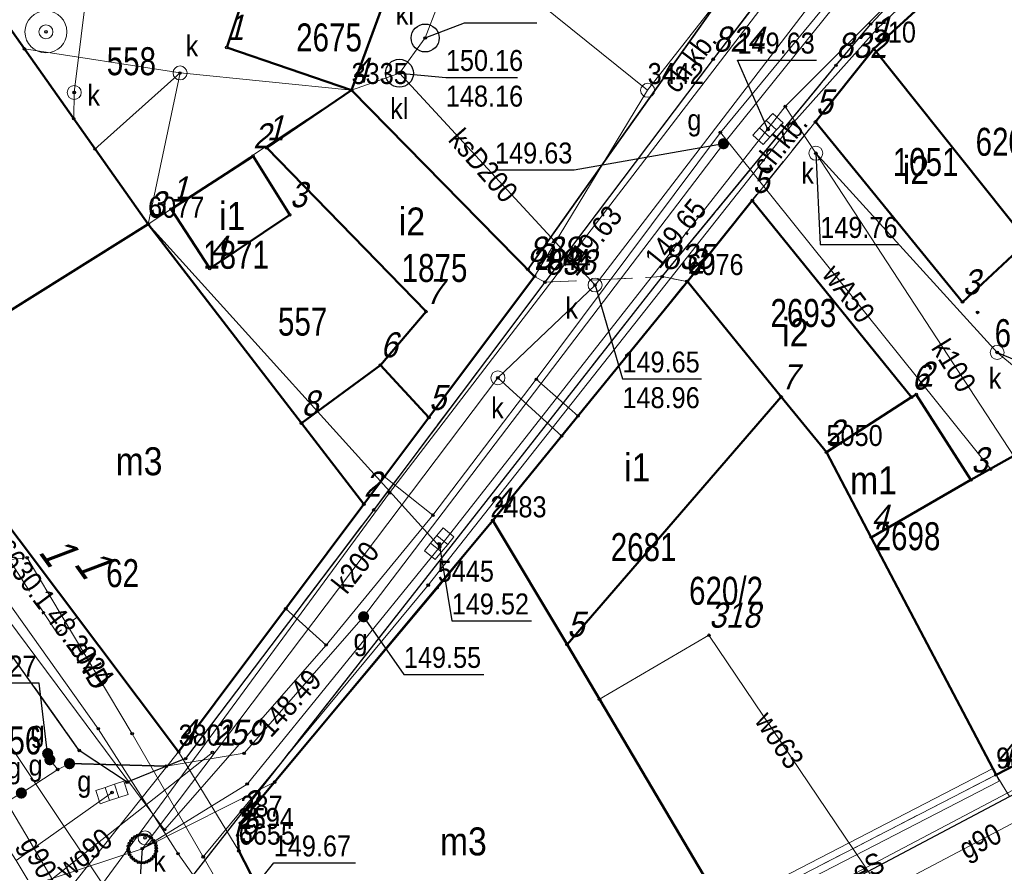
# Model space of a CAD drawing. Header units: metres. Extents: x 5551907 to 5556416, y 5709283 to 5712755.
# Tile 72 of 100: x 5554620 to 5554655, y 5710608 to 5710639. Entities that reach past the tile are written whole.
import ezdxf
from ezdxf.enums import TextEntityAlignment as Align

# ---------------------------------------------------------------- set-up
doc = ezdxf.new("R2010")
doc.units = ezdxf.units.M
for name, pattern in [('1.0_0.5', [1.5, 1, -0.5]), ('1.5_0.5', [2, 1.5, -0.5]), ('219-500', [0])]:
    doc.linetypes.add(name, pattern=pattern)
doc.layers.get('0').update_dxf_attribs({"color": 2, "lineweight": 5})
doc.styles.get("Standard").update_dxf_attribs({"font": 'Working1250', "width": 0.75})
doc.linetypes.add('902-500', pattern='A,3.75,0,[1,ksztalty.shx,S=0.5,R=0,X=0,Y=0],3.75', length=7.5)
doc.linetypes.add('otdn_500', pattern='A,5,0,[21,ksztalty.shx,S=0.5,R=0,X=0,Y=0]', length=5)

# ---------------------------------------------------------------- blocks, each defined once
blk = doc.blocks.new('PUNKTBUD')
at = {"color": 0}
blk.add_circle((0, 0), 0.045, dxfattribs=at)
blk = doc.blocks.new('203')
at = {"linetype": 'Continuous', "lineweight": 0}
h = blk.add_hatch(color=0, dxfattribs=at)
edge = h.paths.add_edge_path()
edge.add_arc((0, 0), 0.045, 0, 360)
blk = doc.blocks.new('202')
at = {"color": 0, "linetype": 'Continuous', "lineweight": 0}
blk.add_circle((0, 0), 0.25, dxfattribs=at)
blk = doc.blocks.new('US13')
at = {"color": 0, "linetype": 'Continuous', "lineweight": 13}
for radius in [0.75, 0.25]:
    blk.add_circle((0, 0), radius, dxfattribs=at)
blk = doc.blocks.new('US22')
at = {"color": 0, "linetype": 'Continuous', "lineweight": 13}
blk.add_circle((0, 0), 0.25, dxfattribs=at)
blk = doc.blocks.new('PW01')
at = {"linetype": 'Continuous', "lineweight": 13}
h = blk.add_hatch(color=0, dxfattribs=at)
edge = h.paths.add_edge_path()
edge.add_arc((0, 0), 0.045, 0, 360)
blk = doc.blocks.new('US25')
at = {"linetype": 'Continuous', "lineweight": 0}
h = blk.add_hatch(color=0, dxfattribs=at)
edge = h.paths.add_edge_path()
edge.add_arc((0, 0), 0.2, 0, 360)
blk = doc.blocks.new('US05')
at = {"color": 0, "linetype": 'Continuous', "lineweight": 13}
for p, q in [((-0.525, -0.25), (-0.525, 0.25)), ((-0.525, 0.25), (-0.175, 0.25)), ((-0.175, -0.25), (-0.175, 0.25)), ((-0.175, 0.25), (0.175, 0.25)), ((0.175, -0.25), (0.175, 0.25)), ((0.175, 0.25), (0.525, 0.25)), ((0.525, -0.25), (0.525, 0.25)), ((-0.525, -0.25), (-0.175, -0.25)), ((-0.175, -0.25), (0.175, -0.25)), ((0.175, -0.25), (0.525, -0.25))]:
    blk.add_line(p, q, dxfattribs=at)
blk = doc.blocks.new('US15')
at = {"color": 0, "linetype": 'Continuous', "lineweight": 13}
blk.add_circle((0, 0), 0.25, dxfattribs=at)
blk = doc.blocks.new('SUKM')
at = {"color": 0, "linetype": 'Continuous'}
blk.add_circle((0, 0), 0.5, dxfattribs=at)
blk = doc.blocks.new('PIKIETAW1891')
at = {"color": 0}
blk.add_circle((0, 0), 0.045, dxfattribs=at)

msp = doc.modelspace()

# ---------------------------------------------------------------- linework, layer by layer
at = {"layer": '218-kontur użytku gruntowego', "color": 3, "linetype": 'CONTINUOUS', "lineweight": 18, "flags": 128}
for points in [[(5554656.44, 5710643.09), (5554650.41, 5710637.58)], [(5554650.41, 5710637.58), (5554656.44, 5710643.09)], [(5554642.33, 5710636.1), (5554645.15, 5710639.72)], [(5554645.15, 5710639.72), (5554642.33, 5710636.1)], [(5554650.41, 5710637.58), (5554643.75, 5710629.27)], [(5554643.75, 5710629.27), (5554650.41, 5710637.58)], [(5554638.29, 5710629.45), (5554642.33, 5710636.1)], [(5554642.33, 5710636.1), (5554638.29, 5710629.45)], [(5554625.57, 5710612.45), (5554638.29, 5710629.45)], [(5554638.29, 5710629.45), (5554625.57, 5710612.45)], [(5554643.75, 5710629.27), (5554636.71, 5710620.61)], [(5554636.71, 5710620.61), (5554643.75, 5710629.27)], [(5554615.57, 5710625.74), (5554625.57, 5710612.45)], [(5554625.57, 5710612.45), (5554615.57, 5710625.74)], [(5554636.71, 5710620.61), (5554634.83, 5710618.31)], [(5554634.83, 5710618.31), (5554636.71, 5710620.61)], [(5554634.83, 5710618.31), (5554627.78, 5710609.91)], [(5554627.78, 5710609.91), (5554634.83, 5710618.31)], [(5554654.78, 5710611.63), (5554667.46, 5710618.2)], [(5554667.46, 5710618.2), (5554654.78, 5710611.63)], [(5554645.15, 5710606.66), (5554654.78, 5710611.63)], [(5554654.78, 5710611.63), (5554645.15, 5710606.66)], [(5554627.78, 5710609.91), (5554627.68, 5710609.47)], [(5554627.68, 5710609.47), (5554627.78, 5710609.91)], [(5554627.68, 5710609.47), (5554627.72, 5710608.91)], [(5554627.72, 5710608.91), (5554627.68, 5710609.47)], [(5554627.72, 5710608.91), (5554632.3, 5710600.02)], [(5554632.3, 5710600.02), (5554627.72, 5710608.91)]]:
    msp.add_lwpolyline(points, dxfattribs=at)
at = {"layer": '219-działka ewidencyjna', "color": 7, "linetype": '219-500', "lineweight": 18, "flags": 128}
for points in [[(5554656.44, 5710643.09), (5554650.41, 5710637.58)], [(5554634.17, 5710642.68), (5554631.75, 5710636.1)], [(5554634.17, 5710642.68), (5554642.33, 5710636.1)], [(5554645.15, 5710639.72), (5554642.33, 5710636.1)], [(5554650.41, 5710637.58), (5554643.75, 5710629.27)], [(5554650.41, 5710637.58), (5554655.9, 5710630.69)], [(5554631.75, 5710636.1), (5554624.48, 5710631.32)], [(5554642.33, 5710636.1), (5554638.29, 5710629.45)], [(5554624.48, 5710631.32), (5554615.57, 5710625.74)], [(5554638.29, 5710629.45), (5554625.57, 5710612.45)], [(5554643.75, 5710629.27), (5554636.71, 5710620.61)], [(5554643.75, 5710629.27), (5554648.72, 5710623.16)], [(5554615.57, 5710625.74), (5554625.57, 5710612.45)], [(5554648.72, 5710623.16), (5554654.78, 5710611.63)], [(5554636.71, 5710620.61), (5554634.83, 5710618.31)], [(5554634.83, 5710618.31), (5554627.78, 5710609.91)], [(5554667.46, 5710618.2), (5554654.78, 5710611.63)], [(5554625.57, 5710612.45), (5554617.8, 5710602.71)], [(5554625.57, 5710612.45), (5554627.72, 5710608.91)], [(5554654.78, 5710611.63), (5554645.15, 5710606.66)], [(5554627.78, 5710609.91), (5554627.68, 5710609.47)], [(5554627.68, 5710609.47), (5554627.72, 5710608.91)], [(5554627.72, 5710608.91), (5554632.3, 5710600.02)]]:
    msp.add_lwpolyline(points, dxfattribs=at)
at = {"layer": '312-budynek ewidencyjny', "color": 7, "linetype": 'CONTINUOUS', "lineweight": 50, "flags": 128}
for points in [[(5554627.29, 5710637.63), (5554630.04, 5710645.93)], [(5554650.41, 5710637.58), (5554656.44, 5710643.09)], [(5554634.17, 5710642.68), (5554631.75, 5710636.1)], [(5554619.49, 5710638.39), (5554624.48, 5710631.32)], [(5554631.75, 5710636.1), (5554627.29, 5710637.63)], [(5554648.33, 5710634.97), (5554650.41, 5710637.58)], [(5554650.41, 5710637.58), (5554655.9, 5710630.69)], [(5554655.9, 5710630.69), (5554650.41, 5710637.58)], [(5554628.72, 5710634.04), (5554631.75, 5710636.1)], [(5554631.75, 5710636.1), (5554638.29, 5710629.45)], [(5554653.58, 5710628.53), (5554648.33, 5710634.97)], [(5554634.41, 5710628.19), (5554628.72, 5710634.04)], [(5554625.3, 5710631.85), (5554628.23, 5710633.75)], [(5554628.23, 5710633.75), (5554629.54, 5710631.65)], [(5554643.75, 5710629.27), (5554646.07, 5710632.16)], [(5554646.07, 5710632.16), (5554651.76, 5710625.13)], [(5554626.68, 5710629.73), (5554625.3, 5710631.85)], [(5554629.54, 5710631.65), (5554626.68, 5710629.73)], [(5554624.48, 5710631.32), (5554615.57, 5710625.74)], [(5554615.57, 5710625.74), (5554624.48, 5710631.32)], [(5554624.48, 5710631.32), (5554629.96, 5710624.2)], [(5554655.9, 5710630.69), (5554653.58, 5710628.53)], [(5554638.29, 5710629.45), (5554634.51, 5710624.4)], [(5554636.8, 5710620.72), (5554643.75, 5710629.27)], [(5554643.75, 5710629.27), (5554647.1, 5710625.14)], [(5554647.1, 5710625.14), (5554643.75, 5710629.27)], [(5554632.78, 5710626.28), (5554634.41, 5710628.19)], [(5554653.88, 5710622.17), (5554662.67, 5710627.1)], [(5554629.96, 5710624.2), (5554632.78, 5710626.28)], [(5554632.78, 5710626.28), (5554634.51, 5710624.4)], [(5554634.51, 5710624.4), (5554632.78, 5710626.28)], [(5554625.57, 5710612.45), (5554615.57, 5710625.74)], [(5554647.1, 5710625.14), (5554639.45, 5710616.29)], [(5554648.72, 5710623.16), (5554647.1, 5710625.14)], [(5554648.72, 5710623.16), (5554651.76, 5710625.13)], [(5554651.76, 5710625.13), (5554648.72, 5710623.16)], [(5554651.76, 5710625.13), (5554651.93, 5710625.23)], [(5554651.93, 5710625.23), (5554653.88, 5710622.17)], [(5554634.51, 5710624.4), (5554632.19, 5710621.3)], [(5554629.96, 5710624.2), (5554632.19, 5710621.3)], [(5554632.19, 5710621.3), (5554629.96, 5710624.2)], [(5554650.32, 5710620.12), (5554648.72, 5710623.16)], [(5554650.32, 5710620.12), (5554653.88, 5710622.17)], [(5554653.88, 5710622.17), (5554650.32, 5710620.12)], [(5554632.19, 5710621.3), (5554625.57, 5710612.45)], [(5554627.78, 5710609.91), (5554636.8, 5710620.72)], [(5554636.8, 5710620.72), (5554639.45, 5710616.29)], [(5554639.45, 5710616.29), (5554636.8, 5710620.72)], [(5554654.78, 5710611.63), (5554650.32, 5710620.12)], [(5554667.46, 5710618.2), (5554654.78, 5710611.63)], [(5554639.45, 5710616.29), (5554645.15, 5710606.66)], [(5554627.68, 5710609.47), (5554627.78, 5710609.91)], [(5554627.72, 5710608.91), (5554627.68, 5710609.47)], [(5554632.3, 5710600.02), (5554627.72, 5710608.91)]]:
    msp.add_lwpolyline(points, dxfattribs=at)
at = {"layer": 'chodnik', "color": 7, "linetype": '1.0_0.5', "lineweight": 18, "flags": 128}
for points in [[(5554681.33, 5710687.45), (5554681.18, 5710686.34), (5554681.02, 5710685.39), (5554680.09, 5710682.75), (5554675.46, 5710675.94), (5554670.7, 5710669.18), (5554671.26, 5710668.86), (5554669.33, 5710665.99), (5554659.5, 5710654.76), (5554651.59, 5710646.54), (5554645.15, 5710639.72), (5554638.05, 5710629.7), (5554638.29, 5710629.45), (5554638.66, 5710629.24), (5554644.67, 5710637.21), (5554646.25, 5710639.28), (5554647.7, 5710641.01), (5554649.28, 5710642.82), (5554651.38, 5710645.06), (5554660.98, 5710654.87), (5554662.96, 5710657), (5554665.06, 5710659.57), (5554666.99, 5710661.97), (5554671.59, 5710668.46), (5554679.99, 5710680.5), (5554681.13, 5710682.33), (5554681.69, 5710683.61), (5554681.96, 5710684.55), (5554682.14, 5710685.45), (5554682.13, 5710686.12), (5554681.82, 5710686.79)], [(5554643.73, 5710629.27), (5554650.41, 5710637.58), (5554656.44, 5710643.09), (5554663.72, 5710649.63), (5554665.13, 5710651.2), (5554670.15, 5710657.4), (5554679.22, 5710669.45), (5554682.26, 5710673.66), (5554690.59, 5710684.79), (5554690.78, 5710685.44), (5554690.1, 5710685.61), (5554689.66, 5710685.61), (5554689.03, 5710685.24), (5554675.5, 5710665.97), (5554670.48, 5710659.08), (5554668.97, 5710657.09), (5554666.73, 5710654.39), (5554664.67, 5710652.08), (5554663.1, 5710650.39), (5554661.29, 5710648.63), (5554653.19, 5710641.36), (5554651.55, 5710639.8), (5554650.3, 5710638.47), (5554649.06, 5710636.99), (5554642.85, 5710629.44)], [(5554731.59, 5710650.28), (5554720.8, 5710643.78), (5554711.48, 5710639.29), (5554708.23, 5710637.79), (5554706.79, 5710636.98), (5554682.16, 5710625.65), (5554672.25, 5710620.66), (5554654.78, 5710611.63), (5554655.26, 5710610.85), (5554682.55, 5710624.86), (5554697.76, 5710631.97), (5554711.94, 5710638.58), (5554720.21, 5710642.56), (5554725.98, 5710645.74), (5554732.06, 5710649.65)], [(5554638.66, 5710629.24), (5554638.29, 5710629.45), (5554634.51, 5710624.4), (5554632.19, 5710621.3), (5554625.57, 5710612.45), (5554615.57, 5710625.74), (5554610.47, 5710632.3), (5554609.82, 5710629.69), (5554622.02, 5710612.5), (5554623.73, 5710611.37), (5554625.82, 5710612.21), (5554632.54, 5710621.1)], [(5554643.73, 5710629.27), (5554642.85, 5710629.44), (5554626.02, 5710607.96), (5554625.71, 5710607.17), (5554625.95, 5710606.2), (5554629.63, 5710599.6), (5554631.32, 5710598.71), (5554633.01, 5710599.07), (5554655.26, 5710610.85), (5554654.78, 5710611.63), (5554645.15, 5710606.66), (5554632.3, 5710600.02), (5554627.72, 5710608.91), (5554627.68, 5710609.47), (5554627.78, 5710609.91), (5554636.8, 5710620.72)]]:
    msp.add_lwpolyline(points, close=True, dxfattribs=at)
at = {"layer": 'jezdnia', "color": 7, "linetype": '1.5_0.5', "lineweight": 18, "flags": 128}
for points in [[(5554684.23, 5710691.15), (5554681.33, 5710687.45), (5554681.82, 5710686.79), (5554682.13, 5710686.12), (5554682.14, 5710685.45), (5554681.96, 5710684.55), (5554681.69, 5710683.61), (5554681.13, 5710682.33), (5554679.99, 5710680.5), (5554671.59, 5710668.46), (5554666.99, 5710661.97), (5554665.06, 5710659.57), (5554662.96, 5710657), (5554660.98, 5710654.87), (5554651.38, 5710645.06), (5554649.28, 5710642.82), (5554647.7, 5710641.01), (5554646.25, 5710639.28), (5554644.67, 5710637.21), (5554638.66, 5710629.24), (5554642.85, 5710629.44), (5554649.06, 5710636.99), (5554650.3, 5710638.47), (5554651.55, 5710639.8), (5554653.19, 5710641.36), (5554661.29, 5710648.63), (5554663.1, 5710650.39), (5554664.67, 5710652.08), (5554666.73, 5710654.39), (5554668.97, 5710657.09), (5554670.48, 5710659.08), (5554675.5, 5710665.97), (5554689.03, 5710685.24), (5554689.66, 5710685.61), (5554690.1, 5710685.61), (5554690.78, 5710685.44), (5554689.51, 5710686.54), (5554689.88, 5710687.16)], [(5554960.4, 5710656.5), (5554906.47, 5710662.98), (5554877.76, 5710666.56), (5554844.75, 5710670.52), (5554844.36, 5710670.62), (5554836.19, 5710671.48), (5554835, 5710671.52), (5554832.57, 5710671.61), (5554815.48, 5710673.46), (5554790.07, 5710676.26), (5554775.78, 5710677.78), (5554773.92, 5710677.97), (5554760.44, 5710680.19), (5554759.28, 5710680.26), (5554757.52, 5710672.29), (5554758.12, 5710671.79), (5554746.56, 5710661.39), (5554737.06, 5710653), (5554732.06, 5710649.65), (5554725.98, 5710645.74), (5554720.21, 5710642.56), (5554711.94, 5710638.58), (5554697.76, 5710631.97), (5554682.55, 5710624.86), (5554655.26, 5710610.85), (5554633.01, 5710599.07), (5554634.91, 5710595.04), (5554666.85, 5710611.99), (5554679.94, 5710618.74), (5554698.51, 5710627.3), (5554711.64, 5710633.46), (5554721.52, 5710638.21), (5554725.99, 5710640.5), (5554727.97, 5710641.57), (5554729.65, 5710642.59), (5554731.21, 5710643.56), (5554735.01, 5710646.12), (5554739.41, 5710649.11), (5554740.7, 5710650.01), (5554741.94, 5710650.89), (5554747.33, 5710655.37), (5554749.52, 5710657.3), (5554757.81, 5710664.56), (5554758.83, 5710665.13), (5554759.92, 5710665.33), (5554761.31, 5710665.3), (5554762.58, 5710665.03), (5554763.72, 5710664.52), (5554765.45, 5710663.66), (5554777.43, 5710656.69), (5554784.56, 5710652.72), (5554797.97, 5710645.4), (5554822.16, 5710632.87), (5554822.76, 5710632.42), (5554823.07, 5710631.69), (5554826.45, 5710643.45), (5554813.45, 5710647.32), (5554799.47, 5710651.22), (5554799.55, 5710651.6), (5554787.36, 5710658.2), (5554782.04, 5710661.17), (5554772.82, 5710667.29), (5554772.29, 5710667.99), (5554772.06, 5710668.48), (5554771.95, 5710669.21), (5554772.13, 5710670), (5554772.39, 5710670.53), (5554773.8, 5710671.27), (5554774.71, 5710671.47), (5554775.67, 5710671.48), (5554789.27, 5710670.27), (5554814.11, 5710667.66), (5554832.89, 5710665.56), (5554842.5, 5710664.98), (5554843.74, 5710664.94), (5554877.17, 5710660.79), (5554906.04, 5710657.27), (5554959.91, 5710650.89)], [(5554558, 5710570.33), (5554562.14, 5710560.52), (5554562.8, 5710562.57), (5554564.32, 5710563.87), (5554575.58, 5710569.01), (5554582.72, 5710572.29), (5554586.34, 5710573.89), (5554589.82, 5710575.3), (5554593.44, 5710576.59), (5554596.7, 5710577.62), (5554600.63, 5710578.77), (5554604.29, 5710579.54), (5554607.1, 5710579.88), (5554609.83, 5710579.69), (5554612.84, 5710578.98), (5554614.07, 5710578.62), (5554615.82, 5710578.07), (5554620.44, 5710576.15), (5554626.43, 5710574.52), (5554634.22, 5710571.59), (5554644.05, 5710567.69), (5554657.36, 5710562.45), (5554676.86, 5710554.79), (5554686.94, 5710550.95), (5554700.74, 5710545.72), (5554701.94, 5710544.3), (5554701.89, 5710542.53), (5554701.56, 5710541.41), (5554707.44, 5710538.78), (5554708.55, 5710539.84), (5554708.99, 5710540.24), (5554709.69, 5710540.89), (5554710.98, 5710541.56), (5554712.5, 5710541.41), (5554720.5, 5710538.63), (5554736.78, 5710533.06), (5554749.57, 5710528.78), (5554763.55, 5710524.1), (5554766.07, 5710523.24), (5554782.69, 5710517.85), (5554796.57, 5710513.51), (5554803.14, 5710511.53), (5554825.07, 5710504.76), (5554823.27, 5710511.18), (5554815.61, 5710513.72), (5554799.99, 5710518.83), (5554799.5, 5710519.11), (5554799.2, 5710519.56), (5554798.33, 5710521.27), (5554797.28, 5710521.23), (5554795.45, 5710521.76), (5554793.69, 5710523.21), (5554792.64, 5710522.93), (5554791.5, 5710521.88), (5554790.13, 5710521.95), (5554787.1, 5710522.84), (5554785.11, 5710523.52), (5554778.56, 5710525.61), (5554774.22, 5710526.97), (5554762.58, 5710530.76), (5554751.26, 5710534.52), (5554742.89, 5710537.3), (5554729.82, 5710541.69), (5554714.25, 5710546.74), (5554710.37, 5710548.38), (5554698.78, 5710552.52), (5554689.57, 5710555.85), (5554675.18, 5710561.06), (5554672.78, 5710561.9), (5554663.58, 5710565.38), (5554657.23, 5710567.94), (5554654.48, 5710569.13), (5554649.98, 5710571.75), (5554646.71, 5710574.28), (5554643.71, 5710577.08), (5554641.01, 5710580.08), (5554638.74, 5710583.42), (5554633.75, 5710592.48), (5554633.91, 5710593.77), (5554634.91, 5710595.04), (5554633.01, 5710599.07), (5554631.32, 5710598.71), (5554629.63, 5710599.6), (5554625.95, 5710606.2), (5554625.71, 5710607.17), (5554626.02, 5710607.96), (5554642.85, 5710629.44), (5554638.66, 5710629.24), (5554632.54, 5710621.1), (5554625.82, 5710612.21), (5554623.73, 5710611.37), (5554622.02, 5710612.5), (5554609.82, 5710629.69), (5554603.83, 5710627.01), (5554609.56, 5710618.13), (5554617.52, 5710605.64), (5554618.27, 5710604.43), (5554618.94, 5710603.08), (5554618.99, 5710602.3), (5554618.71, 5710601.51), (5554617.21, 5710600.11), (5554615.15, 5710598.69), (5554603.4, 5710592.52), (5554592.29, 5710586.8), (5554591.52, 5710586.8), (5554590.85, 5710587.1), (5554590.26, 5710587.53), (5554589.28, 5710588.68), (5554580.73, 5710602.65), (5554575.05, 5710600.93), (5554584.05, 5710586.01), (5554584.47, 5710583.62), (5554582.84, 5710581.95), (5554570.69, 5710576.2), (5554558.91, 5710570.55)]]:
    msp.add_lwpolyline(points, close=True, dxfattribs=at)
at = {"layer": 'krawężnik', "color": 7, "linetype": 'CONTINUOUS', "lineweight": 25, "flags": 128}
for points in [[(5554676.17, 5710692.67), (5554681.33, 5710687.45), (5554681.82, 5710686.79), (5554682.13, 5710686.12), (5554682.14, 5710685.45), (5554681.96, 5710684.55), (5554681.69, 5710683.61), (5554681.13, 5710682.33), (5554679.99, 5710680.5), (5554671.59, 5710668.46), (5554666.99, 5710661.97), (5554665.06, 5710659.57), (5554662.96, 5710657), (5554660.98, 5710654.87), (5554651.38, 5710645.06), (5554649.28, 5710642.82), (5554647.7, 5710641.01), (5554646.25, 5710639.28), (5554644.67, 5710637.21), (5554638.66, 5710629.24)], [(5554642.85, 5710629.44), (5554649.06, 5710636.99), (5554650.3, 5710638.47), (5554651.55, 5710639.8), (5554653.19, 5710641.36), (5554661.29, 5710648.63), (5554663.1, 5710650.39), (5554664.67, 5710652.08), (5554666.73, 5710654.39), (5554668.97, 5710657.09), (5554670.48, 5710659.08), (5554675.5, 5710665.97), (5554689.03, 5710685.24), (5554689.66, 5710685.61), (5554690.1, 5710685.61), (5554690.78, 5710685.44), (5554690.59, 5710684.79)], [(5554633.01, 5710599.07), (5554655.26, 5710610.85), (5554682.55, 5710624.86), (5554697.76, 5710631.97), (5554711.94, 5710638.58), (5554720.21, 5710642.56), (5554725.98, 5710645.74), (5554732.06, 5710649.65), (5554737.06, 5710653), (5554746.56, 5710661.39), (5554758.12, 5710671.79), (5554757.53, 5710672.29)], [(5554638.66, 5710629.24), (5554632.54, 5710621.1), (5554625.82, 5710612.21), (5554623.73, 5710611.37), (5554622.02, 5710612.5), (5554609.82, 5710629.69)], [(5554642.85, 5710629.44), (5554626.02, 5710607.96), (5554625.71, 5710607.17), (5554625.95, 5710606.2), (5554629.63, 5710599.6), (5554631.32, 5710598.71), (5554633.01, 5710599.07)]]:
    msp.add_lwpolyline(points, dxfattribs=at)
at = {"layer": 'obudowa ochronna przewodu', "color": 7, "linetype": 'CONTINUOUS', "lineweight": 35, "flags": 128}
msp.add_lwpolyline([(5554621.67, 5710612.03), (5554625.13, 5710611.94)], dxfattribs=at)
at = {"layer": 'ogrodzenie trwałe', "color": 7, "linetype": '902-500', "lineweight": 35, "flags": 128}
msp.add_lwpolyline([(5554638.05, 5710629.7), (5554645.15, 5710639.72)], dxfattribs=at)
at = {"layer": 'przewód elektroenergetyczny podziemny', "color": 1, "linetype": 'CONTINUOUS', "lineweight": 18, "flags": 128}
for points in [[(5554626.45, 5710608.7), (5554634.49, 5710618.41), (5554647.55, 5710634.96), (5554650.52, 5710638.28), (5554664.05, 5710651.19), (5554670.4, 5710658.52), (5554681.05, 5710673.24), (5554686.45, 5710681.46), (5554689.48, 5710684.99), (5554692.35, 5710688.92), (5554693.2, 5710691.09)], [(5554743.5, 5710651.51), (5554730.66, 5710642.4), (5554721.73, 5710637.34), (5554709.05, 5710631.46), (5554706.29, 5710636.77), (5554691.58, 5710629.29), (5554676.4, 5710622.17), (5554643.26, 5710604.68), (5554631.88, 5710599.03), (5554628.03, 5710604.51), (5554618.42, 5710600.52), (5554598.73, 5710590.31), (5554584.04, 5710584.65), (5554571.96, 5710604.65), (5554563.95, 5710617.02), (5554555.71, 5710632), (5554544.41, 5710649.74), (5554530.65, 5710671.55), (5554500.98, 5710648.51), (5554494.46, 5710639.26)], [(5554634.93, 5710593.99), (5554626.45, 5710608.7), (5554623.91, 5710613.1), (5554620.16, 5710619.39), (5554618.85, 5710619.26), (5554615.02, 5710624.35), (5554611.62, 5710629.38)]]:
    msp.add_lwpolyline(points, dxfattribs=at)
at = {"layer": 'przewód gazowy', "color": 40, "linetype": 'CONTINUOUS', "lineweight": 18, "flags": 128}
for points in [[(5554618.12, 5710612.87), (5554619.42, 5710610.67), (5554619.95, 5710610.98), (5554621.25, 5710611.82), (5554621.67, 5710612.03), (5554625.13, 5710611.94), (5554627.91, 5710612.4), (5554632.18, 5710617.28), (5554645.04, 5710634.19), (5554648.98, 5710639.08), (5554651.74, 5710641.97), (5554660.82, 5710650.92), (5554666.86, 5710657.16), (5554671.78, 5710662.79), (5554675.59, 5710667.88), (5554687.08, 5710685.48), (5554687.02, 5710685.82), (5554686.44, 5710689.79), (5554686.26, 5710690.4), (5554691.83, 5710701.59), (5554693.39, 5710704.24)], [(5554629.51, 5710592.95), (5554630.16, 5710593.26), (5554630.97, 5710593.62), (5554634.44, 5710595.4), (5554639.75, 5710598.11), (5554641.72, 5710600.26), (5554645.29, 5710604.09), (5554645.85, 5710604.87), (5554672.38, 5710618.88), (5554682.9, 5710624.07), (5554692.93, 5710628.71), (5554707.74, 5710635.73), (5554710.51, 5710636.98), (5554712.51, 5710637.93), (5554720.95, 5710641.71), (5554728.14, 5710645.91), (5554734.06, 5710650), (5554738.66, 5710653.35), (5554741.1, 5710655.6), (5554747.26, 5710661.27), (5554758.04, 5710671.04), (5554760.74, 5710673.5), (5554761.53, 5710673.9)], [(5554621.25, 5710611.82), (5554620.97, 5710612.17), (5554620.89, 5710612.39)], [(5554619.42, 5710610.67), (5554623.77, 5710603.31), (5554624.32, 5710602.44)]]:
    msp.add_lwpolyline(points, dxfattribs=at)
at = {"layer": 'przewód kanalizacyjny', "color": 34, "linetype": 'CONTINUOUS', "lineweight": 18, "flags": 128}
for points in [[(5554692.04, 5710689.33), (5554688.93, 5710685.7), (5554674.34, 5710665.11), (5554672.29, 5710662.41), (5554663.72, 5710652.81), (5554657.19, 5710645.5), (5554647.25, 5710635.52), (5554646.63, 5710634.72), (5554634.9, 5710619.78), (5554628.02, 5710611.3), (5554624.27, 5710608.99)], [(5554616.79, 5710662.61), (5554625.66, 5710651.32), (5554635.88, 5710642.19), (5554635.26, 5710640.27), (5554634.38, 5710637.97), (5554633.46, 5710636.71)], [(5554665.87, 5710658.64), (5554651.13, 5710643.08), (5554640.45, 5710629.14), (5554636.98, 5710625.82), (5554624.27, 5710608.99)], [(5554592.92, 5710648.92), (5554600.74, 5710637.34), (5554605.24, 5710631.1), (5554619.77, 5710608.57), (5554628.3, 5710594.29)], [(5554621.82, 5710635.09), (5554621.84, 5710636.02), (5554622.34, 5710640.06), (5554627.04, 5710643.78), (5554629.54, 5710644.41)], [(5554620.06, 5710637.58), (5554625.62, 5710636.72)], [(5554625.62, 5710636.72), (5554622.58, 5710634)], [(5554625.62, 5710636.72), (5554624.48, 5710631.32)], [(5554625.62, 5710636.72), (5554631.75, 5710636.1)], [(5554633.46, 5710636.71), (5554631.75, 5710636.1)], [(5554640.45, 5710629.14), (5554633.46, 5710636.71)], [(5554647.25, 5710635.52), (5554648.34, 5710633.85)], [(5554648.34, 5710633.85), (5554655.41, 5710623.02)], [(5554648.34, 5710633.85), (5554654.82, 5710626.73), (5554657.74, 5710624.32)], [(5554624.48, 5710631.32), (5554634.9, 5710619.78)], [(5554636.98, 5710625.82), (5554639.26, 5710623.74)], [(5554627.45, 5710593.12), (5554626.08, 5710595.39), (5554618.8, 5710607.19), (5554624.27, 5710608.99), (5554629, 5710611.37)], [(5554619.77, 5710608.57), (5554623.19, 5710611)]]:
    msp.add_lwpolyline(points, dxfattribs=at)
at = {"layer": 'przewód telekomunikacyjny podziemny', "color": 30, "linetype": 'CONTINUOUS', "lineweight": 18, "flags": 128}
for points in [[(5554698.78, 5710716.52), (5554686.09, 5710693.48), (5554682.24, 5710686.66), (5554677.99, 5710677.81), (5554669.94, 5710666.15), (5554660.22, 5710654.17), (5554649.71, 5710643.39), (5554633.11, 5710621.71), (5554622.85, 5710607.73)], [(5554622.85, 5710607.73), (5554610.07, 5710626.86), (5554578.48, 5710672.91)], [(5554627.37, 5710606.25), (5554625.55, 5710608.81), (5554622.7, 5710613.28), (5554616.14, 5710622.48), (5554610.15, 5710630.79), (5554602.03, 5710641.49), (5554598.06, 5710646.76), (5554597.58, 5710647.49), (5554595.75, 5710650.3)]]:
    msp.add_lwpolyline(points, dxfattribs=at)
at = {"layer": 'przewód telekomunikacyjny podziemny - ob. projektowany', "color": 30, "linetype": '1.5_0.5', "lineweight": 18, "flags": 128}
msp.add_lwpolyline([(5554596.77, 5710649.36), (5554597.58, 5710647.49), (5554601.98, 5710641.79), (5554605.74, 5710636.86), (5554610.43, 5710630.56), (5554611.27, 5710630.66), (5554612.92, 5710628.39), (5554617.85, 5710621.81), (5554619.51, 5710619.33), (5554621.23, 5710616.69), (5554621.94, 5710617.27)], dxfattribs=at)
at = {"layer": 'przewód wodociągowy', "color": 5, "linetype": 'CONTINUOUS', "lineweight": 18, "flags": 128}
for points in [[(5554673.24, 5710666.81), (5554670.15, 5710662.35), (5554649.61, 5710640.28), (5554644.93, 5710634.59), (5554638.35, 5710625.77), (5554634.66, 5710620.91), (5554630.84, 5710616.27), (5554625.07, 5710609.67)], [(5554608.8, 5710634.64), (5554607.25, 5710633.59), (5554611.75, 5710627.56), (5554625.07, 5710609.67)], [(5554644.93, 5710634.59), (5554654.59, 5710622.56)], [(5554638.35, 5710625.77), (5554639.84, 5710624.46)], [(5554634.66, 5710620.91), (5554632.92, 5710622.29)], [(5554630.84, 5710616.27), (5554629.4, 5710617.57)], [(5554652.1, 5710605.4), (5554651.98, 5710605.55), (5554644.52, 5710616.62), (5554640.61, 5710614.33)], [(5554618.59, 5710605.99), (5554618.72, 5710606.08), (5554626.78, 5710612.43)]]:
    msp.add_lwpolyline(points, dxfattribs=at)
at = {"layer": 'rzedna-Atr2', "color": 7, "flags": 128}
for points in [[(5554634.38, 5710637.97), (5554635.78, 5710638.51), (5554638.368, 5710638.51)], [(5554646.63, 5710634.7), (5554645.54, 5710637.18), (5554648.362, 5710637.18)], [(5554633.46, 5710636.71), (5554635.12, 5710636.56), (5554637.681, 5710636.56)], [(5554645.04, 5710634.19), (5554639.7, 5710633.25), (5554636.878, 5710633.25)], [(5554648.34, 5710633.85), (5554648.5, 5710630.59), (5554651.322, 5710630.59)], [(5554640.45, 5710629.14), (5554641.43, 5710625.78), (5554644.252, 5710625.78)], [(5554654.82, 5710626.73), (5554656.94, 5710625.86), (5554659.762, 5710625.86)], [(5554634.88, 5710619.89), (5554635.33, 5710617.13), (5554638.184, 5710617.13)], [(5554632.18, 5710617.28), (5554633.62, 5710615.22), (5554636.474, 5710615.22)], [(5554620.89, 5710612.39), (5554620.59, 5710614.91), (5554617.731, 5710614.91)], [(5554624.27, 5710608.99), (5554624.06, 5710606.22), (5554621.206, 5710606.22)], [(5554627, 5710606.01), (5554628.97, 5710608.48), (5554631.887, 5710608.48)]]:
    msp.add_lwpolyline(points, dxfattribs=at)
at = {"layer": 'studnia kanalizacyjna', "color": 34, "linetype": 'CONTINUOUS', "lineweight": 18, "flags": 128}
msp.add_lwpolyline([(5554624.21, 5710609.49), (5554624.31, 5710609.49), (5554624.41, 5710609.48), (5554624.51, 5710609.43), (5554624.59, 5710609.37), (5554624.67, 5710609.29), (5554624.73, 5710609.2), (5554624.76, 5710609.1), (5554624.77, 5710609), (5554624.77, 5710608.9), (5554624.74, 5710608.8), (5554624.68, 5710608.71), (5554624.61, 5710608.63), (5554624.53, 5710608.57), (5554624.43, 5710608.52), (5554624.33, 5710608.49), (5554624.23, 5710608.49), (5554624.13, 5710608.51), (5554624.03, 5710608.56), (5554623.95, 5710608.62), (5554623.88, 5710608.69), (5554623.82, 5710608.78), (5554623.79, 5710608.88), (5554623.77, 5710608.98), (5554623.78, 5710609.08), (5554623.81, 5710609.18), (5554623.87, 5710609.27), (5554623.93, 5710609.36), (5554624.01, 5710609.42), (5554624.11, 5710609.47)], close=True, dxfattribs=at)
at = {"layer": 'ściana oporowa (linia)', "color": 0, "linetype": 'otdn_500', "lineweight": 18}
for q in [(5554645.035, 5710606.882), (5554654.78, 5710611.63)]:
    msp.add_line((5554654.665, 5710611.852), q, dxfattribs=at)
at = {"layer": 'ściana oporowa (linia)', "color": 0, "lineweight": 18}
for q in [(5554645.265, 5710606.438), (5554654.78, 5710611.63)]:
    msp.add_line((5554654.895, 5710611.408), q, dxfattribs=at)

# ---------------------------------------------------------------- block references
at = {"layer": '202-punkt graniczny', "color": 7, "linetype": 'CONTINUOUS', "lineweight": 18}
msp.add_blockref('202', (5554642.33, 5710636.1), dxfattribs=at)
at = {"layer": '203-punkt graniczny', "color": 7, "linetype": 'CONTINUOUS', "lineweight": 18}
for p in [(5554650.41, 5710637.58), (5554631.75, 5710636.1), (5554624.48, 5710631.32), (5554638.29, 5710629.45), (5554643.75, 5710629.27), (5554648.72, 5710623.16), (5554636.71, 5710620.61), (5554634.83, 5710618.31), (5554625.57, 5710612.45), (5554654.78, 5710611.63), (5554627.78, 5710609.91), (5554627.68, 5710609.47), (5554627.72, 5710608.91)]:
    msp.add_blockref('203', p, dxfattribs=at)
at = {"layer": 'kratka ściekowa', "color": 34, "linetype": 'CONTINUOUS', "lineweight": 18}
for p, rotation in [((5554646.63, 5710634.72), 47.683), ((5554634.88, 5710619.89), 50.582), ((5554623.19, 5710611), 18.152)]:
    msp.add_blockref('US05', p, dxfattribs=dict(at, rotation=rotation))
at = {"layer": 'osadnik  szambo', "color": 34, "linetype": 'CONTINUOUS', "lineweight": 18}
for p in [(5554634.38, 5710637.97), (5554633.46, 5710636.71)]:
    msp.add_blockref('SUKM', p, dxfattribs=at)
at = {"layer": 'pikieta naturalna', "color": 7, "linetype": 'CONTINUOUS', "lineweight": 13}
msp.add_blockref('PW01', (5554654.12, 5710628.16), dxfattribs=at)
at = {"layer": 'pikieta sztuczna', "color": 7, "linetype": 'CONTINUOUS', "lineweight": 13}
for p in [(5554638.66, 5710629.24), (5554642.85, 5710629.44)]:
    msp.add_blockref('PW01', p, dxfattribs=at)
at = {"layer": 'Punkt budynku', "color": 5, "linetype": 'CONTINUOUS', "lineweight": 18}
for p in [(5554627.29, 5710637.63), (5554650.41, 5710637.58), (5554631.75, 5710636.1), (5554648.33, 5710634.97), (5554628.72, 5710634.04), (5554628.23, 5710633.75), (5554646.07, 5710632.16), (5554625.3, 5710631.85), (5554629.54, 5710631.65), (5554624.48, 5710631.32), (5554626.68, 5710629.73), (5554638.29, 5710629.45), (5554643.75, 5710629.27), (5554653.58, 5710628.53), (5554634.41, 5710628.19), (5554632.78, 5710626.28), (5554647.1, 5710625.14), (5554651.76, 5710625.13), (5554651.93, 5710625.23), (5554634.51, 5710624.4), (5554629.96, 5710624.2), (5554648.72, 5710623.16), (5554653.88, 5710622.17), (5554632.19, 5710621.3), (5554636.8, 5710620.72), (5554650.32, 5710620.12), (5554639.45, 5710616.29), (5554625.57, 5710612.45), (5554654.78, 5710611.63), (5554627.78, 5710609.91), (5554627.68, 5710609.47), (5554627.72, 5710608.91)]:
    msp.add_blockref('PUNKTBUD', p, dxfattribs=at)
at = {"layer": 'Punkt roboczy BDOT GESUT K1', "color": 6, "linetype": 'CONTINUOUS', "lineweight": 18}
for p in [(5554650.3, 5710638.47), (5554650.3, 5710638.47), (5554650.3, 5710638.47), (5554620.83, 5710638.19), (5554650.52, 5710638.28), (5554634.38, 5710637.97), (5554634.38, 5710637.97), (5554620.06, 5710637.58), (5554650.41, 5710637.58), (5554644.67, 5710637.21), (5554644.67, 5710637.21), (5554644.67, 5710637.21), (5554649.06, 5710636.99), (5554649.06, 5710636.99), (5554649.06, 5710636.99), (5554625.62, 5710636.72), (5554625.62, 5710636.72), (5554625.62, 5710636.72), (5554625.62, 5710636.72), (5554625.62, 5710636.72), (5554633.46, 5710636.71), (5554633.46, 5710636.71), (5554633.46, 5710636.71), (5554633.46, 5710636.71), (5554621.84, 5710636.02), (5554621.84, 5710636.02), (5554631.75, 5710636.1), (5554631.75, 5710636.1), (5554647.25, 5710635.52), (5554647.25, 5710635.52), (5554621.82, 5710635.09), (5554647.55, 5710634.96), (5554644.93, 5710634.59), (5554644.93, 5710634.59), (5554646.63, 5710634.72), (5554646.63, 5710634.72), (5554646.63, 5710634.7), (5554645.04, 5710634.19), (5554645.04, 5710634.19), (5554622.58, 5710634), (5554648.34, 5710633.85), (5554648.34, 5710633.85), (5554648.34, 5710633.85), (5554648.34, 5710633.85), (5554648.34, 5710633.85), (5554624.48, 5710631.32), (5554624.48, 5710631.32), (5554638.05, 5710629.7), (5554638.05, 5710629.7), (5554638.29, 5710629.45), (5554638.29, 5710629.45), (5554638.66, 5710629.24), (5554638.66, 5710629.24), (5554638.66, 5710629.24), (5554638.66, 5710629.24), (5554638.66, 5710629.24), (5554638.66, 5710629.24), (5554638.66, 5710629.24), (5554642.85, 5710629.44), (5554642.85, 5710629.44), (5554642.85, 5710629.44), (5554642.85, 5710629.44), (5554642.85, 5710629.44), (5554642.85, 5710629.44), (5554642.85, 5710629.44), (5554643.73, 5710629.27), (5554643.73, 5710629.27), (5554640.45, 5710629.14), (5554640.45, 5710629.14), (5554640.45, 5710629.14), (5554640.45, 5710629.14), (5554654.12, 5710628.16), (5554654.82, 5710626.73), (5554654.82, 5710626.73), (5554654.82, 5710626.73), (5554636.98, 5710625.82), (5554636.98, 5710625.82), (5554636.98, 5710625.82), (5554638.35, 5710625.77), (5554638.35, 5710625.77), (5554634.51, 5710624.4), (5554639.84, 5710624.46), (5554639.26, 5710623.74), (5554654.59, 5710622.56), (5554632.92, 5710622.29), (5554633.11, 5710621.71), (5554632.19, 5710621.3), (5554632.54, 5710621.1), (5554632.54, 5710621.1), (5554632.54, 5710621.1), (5554634.66, 5710620.91), (5554634.66, 5710620.91), (5554636.8, 5710620.72), (5554634.88, 5710619.89), (5554634.88, 5710619.89), (5554634.9, 5710619.78), (5554634.9, 5710619.78), (5554620.16, 5710619.39), (5554634.49, 5710618.41), (5554629.4, 5710617.57), (5554632.18, 5710617.28), (5554632.18, 5710617.28), (5554644.52, 5710616.62), (5554630.84, 5710616.27), (5554630.84, 5710616.27), (5554640.61, 5710614.33), (5554622.7, 5710613.28), (5554623.91, 5710613.1), (5554620.89, 5710612.39), (5554620.89, 5710612.39), (5554622.02, 5710612.5), (5554622.02, 5710612.5), (5554622.02, 5710612.5), (5554625.57, 5710612.45), (5554626.78, 5710612.43), (5554627.91, 5710612.4), (5554627.91, 5710612.4), (5554620.97, 5710612.17), (5554620.97, 5710612.17), (5554621.67, 5710612.03), (5554621.67, 5710612.03), (5554621.67, 5710612.03), (5554625.82, 5710612.21), (5554625.82, 5710612.21), (5554625.82, 5710612.21), (5554621.25, 5710611.82), (5554621.25, 5710611.82), (5554625.13, 5710611.94), (5554625.13, 5710611.94), (5554654.78, 5710611.63), (5554654.78, 5710611.63), (5554654.78, 5710611.63), (5554623.73, 5710611.37), (5554623.73, 5710611.37), (5554623.73, 5710611.37), (5554628.02, 5710611.3), (5554629, 5710611.37), (5554619.95, 5710610.98), (5554619.95, 5710610.98), (5554623.19, 5710611), (5554623.19, 5710611), (5554627.78, 5710609.91), (5554624.21, 5710609.49), (5554624.31, 5710609.49), (5554624.41, 5710609.48), (5554625.07, 5710609.67), (5554625.07, 5710609.67), (5554623.81, 5710609.18), (5554623.87, 5710609.27), (5554623.93, 5710609.36), (5554624.01, 5710609.42), (5554624.11, 5710609.47), (5554624.37, 5710609.38), (5554624.51, 5710609.43), (5554624.59, 5710609.37), (5554624.67, 5710609.29), (5554624.73, 5710609.2), (5554627.68, 5710609.47), (5554623.77, 5710608.98), (5554623.78, 5710609.08), (5554623.79, 5710608.88), (5554623.82, 5710608.78), (5554624.27, 5710608.99), (5554624.27, 5710608.99), (5554624.27, 5710608.99), (5554624.74, 5710608.8), (5554624.76, 5710609.1), (5554624.77, 5710609), (5554624.77, 5710608.9), (5554625.55, 5710608.81), (5554627.72, 5710608.91), (5554623.88, 5710608.69), (5554623.95, 5710608.62), (5554624.03, 5710608.56), (5554624.13, 5710608.51), (5554624.23, 5710608.49), (5554624.33, 5710608.49), (5554624.43, 5710608.52), (5554624.53, 5710608.57), (5554624.61, 5710608.63), (5554624.68, 5710608.71), (5554626.45, 5710608.7), (5554626.45, 5710608.7)]:
    msp.add_blockref('PIKIETAW1891', p, dxfattribs=at)
at = {"layer": 'rzedna', "color": 34, "linetype": 'CONTINUOUS', "lineweight": 18}
for p in [(5554634.38, 5710637.97), (5554633.46, 5710636.71), (5554646.63, 5710634.7), (5554648.34, 5710633.85), (5554640.45, 5710629.14), (5554654.82, 5710626.73), (5554634.88, 5710619.89), (5554624.27, 5710608.99)]:
    msp.add_blockref('PW01', p, dxfattribs=at)
at = {"layer": 'rzedna', "color": 40, "linetype": 'CONTINUOUS', "lineweight": 18}
for p in [(5554645.04, 5710634.19), (5554632.18, 5710617.28), (5554620.89, 5710612.39), (5554627.91, 5710612.4), (5554619.95, 5710610.98)]:
    msp.add_blockref('PW01', p, dxfattribs=at)
at = {"layer": 'studnia kanalizacyjna', "color": 34, "linetype": 'CONTINUOUS', "lineweight": 18}
for p in [(5554648.34, 5710633.85), (5554640.45, 5710629.14), (5554654.82, 5710626.73)]:
    msp.add_blockref('US15', p, dxfattribs=at)
at = {"layer": 'studnia zwykła', "color": 5, "linetype": 'CONTINUOUS', "lineweight": 18}
msp.add_blockref('US13', (5554620.83, 5710638.19), dxfattribs=at)
at = {"layer": 'właz do komory lub kanału - okrągły', "color": 7, "linetype": 'CONTINUOUS', "lineweight": 18}
for p in [(5554625.62, 5710636.72), (5554621.84, 5710636.02), (5554648.34, 5710633.85), (5554640.45, 5710629.14), (5554654.82, 5710626.73), (5554636.98, 5710625.82), (5554624.37, 5710609.38)]:
    msp.add_blockref('US22', p, dxfattribs=at)
at = {"layer": 'zasuwa lub zawór', "color": 40, "linetype": 'CONTINUOUS', "lineweight": 18}
for p in [(5554645.04, 5710634.19), (5554632.18, 5710617.28), (5554620.89, 5710612.39), (5554620.97, 5710612.17), (5554621.67, 5710612.03), (5554619.95, 5710610.98)]:
    msp.add_blockref('US25', p, dxfattribs=at)

# ---------------------------------------------------------------- texts
at = {"layer": '202-punkt graniczny-Atr103', "color": 7, "width": 0.9}
msp.add_text('3442', height=0.75, dxfattribs=at).set_placement((5554642.33, 5710636.1), align=Align.BOTTOM_LEFT)
msp.add_text('3442', height=0.75, dxfattribs=at).set_placement((5554642.33, 5710636.1), align=Align.BOTTOM_LEFT)
at = {"layer": '203-punkt graniczny-Atr103', "color": 7, "width": 0.9}
for s, p in [('510', (5554650.41, 5710637.58)), ('510', (5554650.41, 5710637.58)), ('3335', (5554631.75, 5710636.1)), ('3335', (5554631.75, 5710636.1)), ('6077', (5554624.48, 5710631.32)), ('6077', (5554624.48, 5710631.32)), ('2944', (5554638.29, 5710629.45)), ('2944', (5554638.29, 5710629.45)), ('6076', (5554643.75, 5710629.27)), ('6076', (5554643.75, 5710629.27)), ('5050', (5554648.72, 5710623.16)), ('5050', (5554648.72, 5710623.16)), ('2483', (5554636.71, 5710620.61)), ('2483', (5554636.71, 5710620.61)), ('5445', (5554634.83, 5710618.31)), ('5445', (5554634.83, 5710618.31)), ('3801', (5554625.57, 5710612.45)), ('3801', (5554625.57, 5710612.45)), ('983', (5554654.78, 5710611.63)), ('983', (5554654.78, 5710611.63)), ('287', (5554627.78, 5710609.91)), ('287', (5554627.78, 5710609.91)), ('2594', (5554627.68, 5710609.47)), ('2594', (5554627.68, 5710609.47)), ('6655', (5554627.72, 5710608.91)), ('6655', (5554627.72, 5710608.91))]:
    msp.add_text(s, height=0.75, dxfattribs=at).set_placement(p, align=Align.BOTTOM_LEFT)
at = {"layer": '211-numer działki ewidencyjnej', "color": 7, "linetype": 'CONTINUOUS', "lineweight": 18, "width": 0.79}
for s, p in [('558', (5554623, 5710636.64)), ('620/4', (5554654.05, 5710633.76)), ('557', (5554629.12, 5710627.33)), ('620/3', (5554654.73, 5710626.92)), ('620/2', (5554643.81, 5710617.71)), ('556', (5554618.9, 5710612.36))]:
    msp.add_text(s, height=1, dxfattribs=at).set_placement(p)
at = {"layer": '238-Punkt adresowy budynku', "color": 7, "linetype": 'CONTINUOUS', "lineweight": 25, "oblique": 15, "width": 0.79}
msp.add_text('1', height=1.25, rotation=305.673, dxfattribs=at).set_placement((5554620.75, 5710619.29), align=Align.CENTER)
msp.add_text('1', height=1.25, rotation=-54.322, dxfattribs=at).set_placement((5554621.5, 5710618.94), align=Align.BOTTOM_LEFT)
at = {"layer": '312-oznaczenie budynku ewidencyjnego', "color": 7, "linetype": 'CONTINUOUS', "lineweight": 18, "width": 0.79}
for s, p in [('2675', (5554629.77, 5710638.49)), ('1051', (5554651.09, 5710634.04)), ('1871', (5554626.45, 5710630.72)), ('1875', (5554633.54, 5710630.25)), ('2693', (5554646.72, 5710628.64)), ('2698', (5554650.44, 5710620.66)), ('2681', (5554641.01, 5710620.27)), ('62', (5554622.98, 5710619.34))]:
    msp.add_text(s, height=1, dxfattribs=at).set_placement(p, align=Align.TOP_LEFT)
at = {"layer": '312-oznaczenie budynku ewidencyjnego-Atr117', "color": 7, "width": 0.9}
for s, p in [('i2', (5554651.45, 5710632.75)), ('i1', (5554627.02, 5710631.11)), ('i2', (5554633.44, 5710630.91)), ('i2', (5554647.14, 5710626.95)), ('m3', (5554623.32, 5710622.34)), ('i1', (5554641.49, 5710622.12)), ('m3', (5554634.91, 5710608.75))]:
    msp.add_text(s, height=1, dxfattribs=at).set_placement(p)
msp.add_text('m1', height=1, dxfattribs=at).set_placement((5554650.4, 5710622.16), align=Align.MIDDLE_CENTER)
at = {"layer": 'chodnik-Atr17', "color": 7, "width": 0.9}
for rotation, p in [(52.981, (5554643.4, 5710635.95)), (51.206, (5554646.59, 5710633.02))]:
    msp.add_text('ch.kb.', height=0.75, rotation=rotation, dxfattribs=at).set_placement(p)
at = {"layer": 'osadnik  szambo-Atr17', "color": 34, "width": 0.9}
for p in [(5554633.33, 5710638.45), (5554633.13, 5710635.07)]:
    msp.add_text('kl', height=0.75, dxfattribs=at).set_placement(p)
at = {"layer": 'pikieta sztuczna-Atr2', "color": 7, "width": 0.9}
for s, rotation, p in [('149.65', 51.188, (5554642.75, 5710629.68)), ('149.63', 52.305, (5554639.78, 5710629.41))]:
    msp.add_text(s, height=0.75, rotation=rotation, dxfattribs=at).set_placement(p)
at = {"layer": 'przewód elektroenergetyczny podziemny-Atr1', "color": 1, "width": 0.9}
for s, rotation, p in [('eND', 299.434, (5554621.97, 5710616.35)), ('eS', 26.517, (5554649.71, 5710608.08))]:
    msp.add_text(s, height=0.75, rotation=rotation, dxfattribs=at).set_placement(p, align=Align.MIDDLE_LEFT)
at = {"layer": 'przewód gazowy-Atr1', "color": 40, "width": 0.9}
for rotation, p in [(26.514, (5554653.54, 5710608.93)), (299.263, (5554620.2, 5710609.35))]:
    msp.add_text('g90', height=0.75, rotation=rotation, dxfattribs=at).set_placement(p, align=Align.MIDDLE_LEFT)
at = {"layer": 'przewód kanalizacyjny-Atr1', "color": 34, "width": 0.9}
for s, rotation, p in [('ksD200', 311.379, (5554635.45, 5710634.56)), ('k100', 301.831, (5554652.76, 5710627.09)), ('k200', 51.624, (5554631.28, 5710618.28))]:
    msp.add_text(s, height=0.75, rotation=rotation, dxfattribs=at).set_placement(p, align=Align.MIDDLE_LEFT)
at = {"layer": 'przewód telekomunikacyjny podziemny - ob. projektowany-Atr1', "color": 30, "width": 0.9}
msp.add_text('proj. t DG.GiK.6630.1.48.2024', height=0.75, rotation=306.842, dxfattribs=at).set_placement((5554615.74, 5710624.62), align=Align.MIDDLE_LEFT)
at = {"layer": 'przewód wodociągowy-Atr1', "color": 5, "width": 0.9}
for s, rotation, p in [('wA50', 307.497, (5554648.83, 5710629.73)), ('wo63', 303.975, (5554646.44, 5710613.77)), ('wo90', 38.232, (5554621.35, 5710608.15))]:
    msp.add_text(s, height=0.75, rotation=rotation, dxfattribs=at).set_placement(p, align=Align.MIDDLE_LEFT)
at = {"layer": 'Punkt budynku-Atr103', "color": 5, "oblique": 15, "width": 0.9}
for s, p in [('2', (5554651.93, 5710625.23)), ('3', (5554653.88, 5710622.17)), ('4', (5554650.32, 5710620.12))]:
    msp.add_text(s, height=0.9, dxfattribs=at).set_placement(p, align=Align.BOTTOM_LEFT)
at = {"layer": 'Punkt budynku-Atr104', "color": 5, "oblique": 15, "width": 0.9}
for s, p in [('1', (5554627.29, 5710637.63)), ('1', (5554650.41, 5710637.58)), ('4', (5554631.75, 5710636.1)), ('5', (5554648.33, 5710634.97)), ('1', (5554628.72, 5710634.04)), ('2', (5554628.23, 5710633.75)), ('5', (5554646.07, 5710632.16)), ('1', (5554625.3, 5710631.85)), ('3', (5554629.54, 5710631.65)), ('3', (5554624.48, 5710631.32)), ('4', (5554626.68, 5710629.73)), ('3', (5554638.29, 5710629.45)), ('2', (5554643.75, 5710629.27)), ('3', (5554653.58, 5710628.53)), ('7', (5554634.41, 5710628.19)), ('6', (5554632.78, 5710626.28)), ('7', (5554647.1, 5710625.14)), ('6', (5554651.76, 5710625.13)), ('8', (5554629.96, 5710624.2)), ('5', (5554634.51, 5710624.4)), ('2', (5554648.72, 5710623.16)), ('2', (5554632.19, 5710621.3)), ('4', (5554636.8, 5710620.72)), ('5', (5554639.45, 5710616.29)), ('4', (5554625.57, 5710612.45)), ('4', (5554654.78, 5710611.63)), ('2', (5554627.78, 5710609.91)), ('1', (5554627.68, 5710609.47)), ('9', (5554627.72, 5710608.91))]:
    msp.add_text(s, height=0.9, dxfattribs=at).set_placement(p, align=Align.BOTTOM_LEFT)
at = {"layer": 'Punkt roboczy BDOT GESUT K1-Atr103', "color": 6, "oblique": 15, "width": 0.9}
for s, p in [('824', (5554644.67, 5710637.21)), ('824', (5554644.67, 5710637.21)), ('824', (5554644.67, 5710637.21)), ('832', (5554649.06, 5710636.99)), ('832', (5554649.06, 5710636.99)), ('832', (5554649.06, 5710636.99)), ('828', (5554638.05, 5710629.7)), ('828', (5554638.05, 5710629.7)), ('835', (5554642.85, 5710629.44)), ('835', (5554642.85, 5710629.44)), ('835', (5554642.85, 5710629.44)), ('835', (5554642.85, 5710629.44)), ('835', (5554642.85, 5710629.44)), ('835', (5554642.85, 5710629.44)), ('835', (5554642.85, 5710629.44)), ('838', (5554638.66, 5710629.24)), ('838', (5554638.66, 5710629.24)), ('838', (5554638.66, 5710629.24)), ('838', (5554638.66, 5710629.24)), ('838', (5554638.66, 5710629.24)), ('838', (5554638.66, 5710629.24)), ('838', (5554638.66, 5710629.24)), ('318', (5554644.52, 5710616.62)), ('259', (5554626.78, 5710612.43))]:
    msp.add_text(s, height=0.9, dxfattribs=at).set_placement(p, align=Align.BOTTOM_LEFT)
at = {"layer": 'rzedna-Atr2', "color": 34, "width": 0.9}
for s, p in [('149.63', (5554645.54, 5710637.188)), ('150.16', (5554635.12, 5710636.567)), ('149.76', (5554648.5, 5710630.598)), ('149.65', (5554641.43, 5710625.788)), ('149.52', (5554635.33, 5710617.138))]:
    msp.add_text(s, height=0.75, dxfattribs=at).set_placement(p, align=Align.BOTTOM_LEFT)
at = {"layer": 'rzedna-Atr2', "color": 40, "width": 0.9}
for s, p in [('149.63', (5554636.878, 5710633.258)), ('149.55', (5554633.62, 5710615.228)), ('149.27', (5554617.731, 5710614.918))]:
    msp.add_text(s, height=0.75, dxfattribs=at).set_placement(p, align=Align.BOTTOM_LEFT)
msp.add_text('148.49', height=0.75, rotation=47.5, dxfattribs=at).set_placement((5554628.59, 5710613.18), align=Align.MIDDLE_LEFT)
at = {"layer": 'rzedna-Atr2', "color": 30, "width": 0.9}
msp.add_text('149.67', height=0.75, dxfattribs=at).set_placement((5554628.97, 5710608.488), align=Align.BOTTOM_LEFT)
at = {"layer": 'rzedna-Atr3', "color": 34, "width": 0.9}
for s, p in [('148.16', (5554635.12, 5710635.292)), ('148.96', (5554641.43, 5710624.513))]:
    msp.add_text(s, height=0.75, dxfattribs=at).set_placement(p, align=Align.BOTTOM_LEFT)
at = {"layer": 'właz do komory lub kanału - okrągły-Atr17', "color": 7, "width": 0.9}
for p in [(5554625.82, 5710637.31), (5554622.31, 5710635.55), (5554647.82, 5710632.76), (5554639.39, 5710627.94), (5554654.52, 5710625.43), (5554636.74, 5710624.37), (5554624.66, 5710608.17)]:
    msp.add_text('k', height=0.75, dxfattribs=at).set_placement(p)
at = {"layer": 'zasuwa lub zawór-Atr17', "color": 40, "width": 0.9}
for p in [(5554643.75, 5710634.67), (5554631.82, 5710616.09), (5554620.28, 5710612.81), (5554619.44, 5710611.51), (5554620.21, 5710611.6), (5554621.95, 5710611.03)]:
    msp.add_text('g', height=0.75, dxfattribs=at).set_placement(p)

doc.saveas('drawing.dxf')
